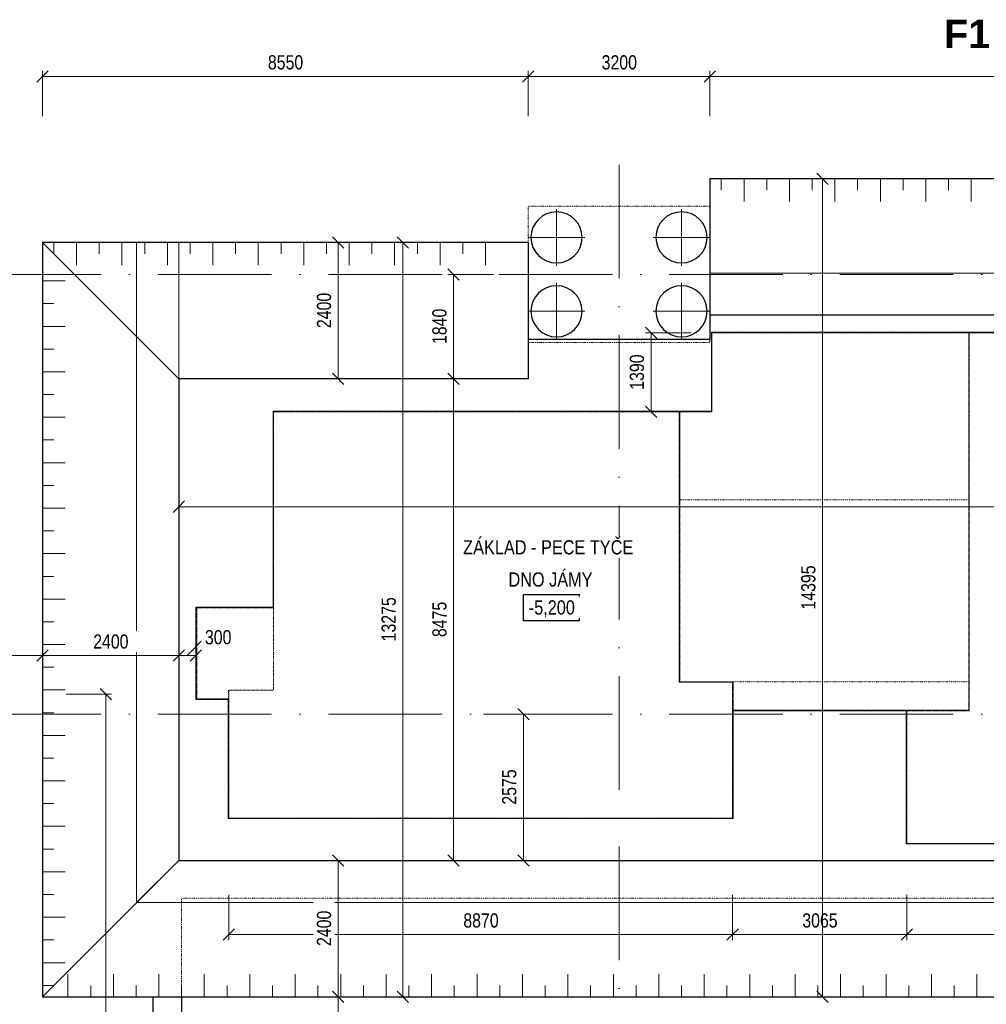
# Model space of a CAD drawing. Header units: millimetres. Extents: x 52781 to 270224, y -9967 to 33961.
# Tile 7 of 19: x 103220 to 120235, y 15642 to 32972. Entities that reach past the tile are written whole.
import ezdxf

# ---------------------------------------------------------------- set-up
doc = ezdxf.new("R2010")
doc.units = ezdxf.units.MM
for name, pattern in [('A_CARA_15', [7.6, 5, -1.3, 0, -1.3]), ('B_CARA_12', [2.6, 1, -0.8, 0, -0.8]), ('Čerchovaná 20mm', [3000, 2000, -500, 0, -500])]:
    doc.linetypes.add(name, pattern=pattern)
for name, color, linetype, lineweight in [('CA_KOTY', 3, 'Continuous', 9), ('CA_KOTY-100', 3, 'Continuous', 9), ('CA_OSY', 5, 'Continuous', 9), ('CA_POHHRA18', 9, 'Continuous', 9), ('CA_POHHRA25', 7, 'Continuous', 13), ('CA_REZY', 1, 'Continuous', 25), ('CA_REZYZNACKY', 1, 'Continuous', 9), ('CA_TEXT25', 7, 'Continuous', 9), ('CA_ZAKLADY25', 7, 'Continuous', 13), ('CA_ZAKLADY5', 1, 'Continuous', 25), ('Terénní útvar', 7, 'Continuous', 13)]:
    doc.layers.add(name, color=color, linetype=linetype, lineweight=lineweight)
doc.styles.add('Arial Narrow', font='ARIALN.TTF', dxfattribs={"height": 250})
doc.styles.add('Arial_1', font='arial.ttf', dxfattribs={"width": 0.8, "height": 250})
doc.styles.add('Arial_B', font='arialbd.ttf', dxfattribs={"height": 500})
doc.dimstyles.new('HP_Přímá_-_2_5_mm_Ariel', dxfattribs={"dimscale": 304.8, "dimtxt": 255.06485, "dimasz": 0.656168, "dimexe": 0.328084, "dimexo": 0.0625, "dimgap": 0.164042, "dimtad": 1, "dimdec": 0, "dimzin": 0, "dimdsep": 46, "dimtxsty": 'Arial_1', "dimblk1": 'OBLIQUE', "dimblk2": 'OBLIQUE', "dimsah": 1, "dimcen": 0.09, "dimazin": 0, "dimtfac": 1, "dimtdec": 4, "dimtix": 1, "dimtmove": 0, "dimatfit": 3, "dimfxl": 2.296588, "dimfxlon": 1, "dimtvp": 1, "dimtfill": 1, "dimtolj": 1, "dimtzin": 0, "dimarcsym": 2})
doc.dimstyles.new('HP_Přímá_-_2_5_mm_Ariel_1', dxfattribs={"dimscale": 304.8, "dimtxt": 255.06485, "dimasz": 0.656168, "dimexe": 0.328084, "dimexo": 0.0625, "dimgap": 0.164042, "dimtad": 1, "dimdec": 0, "dimzin": 0, "dimdsep": 46, "dimtxsty": 'Arial_1', "dimblk1": 'OBLIQUE', "dimblk2": 'OBLIQUE', "dimsah": 1, "dimcen": 0.09, "dimazin": 0, "dimtfac": 1, "dimtdec": 4, "dimtix": 1, "dimtmove": 2, "dimatfit": 3, "dimfxl": 2.296588, "dimfxlon": 1, "dimtvp": 1, "dimtfill": 1, "dimtolj": 1, "dimtzin": 0, "dimarcsym": 2})
doc.dimstyles.new('HP_Přímá_-_2_5_mm_Ariel_2', dxfattribs={"dimscale": 304.8, "dimtxt": 255.06485, "dimasz": 0.656168, "dimexe": 0.328084, "dimexo": 0.0625, "dimgap": 0.164042, "dimtad": 1, "dimdec": 0, "dimzin": 0, "dimdsep": 46, "dimtxsty": 'Arial_1', "dimblk1": 'OBLIQUE', "dimblk2": 'OBLIQUE', "dimsah": 1, "dimcen": 0.09, "dimazin": 0, "dimtfac": 1, "dimtdec": 4, "dimtix": 1, "dimtmove": 1, "dimatfit": 3, "dimfxl": 2.296588, "dimfxlon": 1, "dimtvp": 1, "dimtfill": 1, "dimtolj": 1, "dimtzin": 0, "dimarcsym": 2})

# ---------------------------------------------------------------- blocks, each defined once
blk = doc.blocks.new('pilota 600 mm - D_900_780-2142294--3_400 _ Vykopy')
at = {"layer": 'CA_POHHRA18'}
for q in [(0, 500), (-500, 0), (0, -500), (500, 0)]:
    blk.add_line((0, 0), q, dxfattribs=at)
blk = doc.blocks.new('pilota 600 mm - D_900_780-2142295--3_400 _ Vykopy')
at = {"layer": 'CA_POHHRA18'}
for q in [(0, 500), (-500, 0), (500, 0), (0, -500)]:
    blk.add_line((0, 0), q, dxfattribs=at)
blk = doc.blocks.new('Opakovaný detail - 2мм М200-2571015--3_400 _ Vykopy')
at = {"layer": 'CA_POHHRA18'}
for p, q in [((-4200, 0), (-4200, 400)), ((-3400, 0), (-3400, 400)), ((-2600, 0), (-2600, 400)), ((-1800, 0), (-1800, 400)), ((-1000, 0), (-1000, 400)), ((-200, 0), (-200, 400)), ((-3800, 0), (-3800, 200)), ((-3000, 0), (-3000, 200)), ((-2200, 0), (-2200, 200)), ((-1400, 0), (-1400, 200)), ((-600, 0), (-600, 200)), ((200, 0), (200, 200)), ((-5200, 0), (-4400, 0)), ((-4400, 0), (-3600, 0)), ((-3600, 0), (-2800, 0)), ((-2800, 0), (-2000, 0)), ((-2000, 0), (-1200, 0)), ((-1200, 0), (-400, 0)), ((-400, 0), (400, 0))]:
    blk.add_line(p, q, dxfattribs=at)
blk = doc.blocks.new('Opakovaný detail - 2мм М200-V5--3_400 _ Vykopy')
at = {"layer": 'CA_POHHRA18'}
for p, q in [((-49000, 0), (-49000, 400)), ((-48200, 0), (-48200, 400)), ((-47400, 0), (-47400, 400)), ((-46600, 0), (-46600, 400)), ((-45800, 0), (-45800, 400)), ((-45000, 0), (-45000, 400)), ((-44200, 0), (-44200, 400)), ((-43400, 0), (-43400, 400)), ((-42600, 0), (-42600, 400)), ((-41800, 0), (-41800, 400)), ((-41000, 0), (-41000, 400)), ((-40200, 0), (-40200, 400)), ((-39400, 0), (-39400, 400)), ((-38600, 0), (-38600, 400)), ((-37800, 0), (-37800, 400)), ((-37000, 0), (-37000, 400)), ((-36200, 0), (-36200, 400)), ((-35400, 0), (-35400, 400)), ((-34600, 0), (-34600, 400)), ((-33800, 0), (-33800, 400)), ((-33000, 0), (-33000, 400)), ((-48600, 0), (-48600, 200)), ((-47800, 0), (-47800, 200)), ((-47000, 0), (-47000, 200)), ((-46200, 0), (-46200, 200)), ((-45400, 0), (-45400, 200)), ((-44600, 0), (-44600, 200)), ((-43800, 0), (-43800, 200)), ((-43000, 0), (-43000, 200)), ((-42200, 0), (-42200, 200)), ((-41400, 0), (-41400, 200)), ((-40600, 0), (-40600, 200)), ((-39800, 0), (-39800, 200)), ((-39000, 0), (-39000, 200)), ((-38200, 0), (-38200, 200)), ((-37400, 0), (-37400, 200)), ((-36600, 0), (-36600, 200)), ((-35800, 0), (-35800, 200)), ((-35000, 0), (-35000, 200)), ((-34200, 0), (-34200, 200)), ((-33400, 0), (-33400, 200)), ((-49200, 0), (-48400, 0)), ((-48400, 0), (-47600, 0)), ((-47600, 0), (-46800, 0)), ((-46800, 0), (-46000, 0)), ((-46000, 0), (-45200, 0)), ((-45200, 0), (-44400, 0)), ((-44400, 0), (-43600, 0)), ((-43600, 0), (-42800, 0)), ((-42800, 0), (-42000, 0)), ((-42000, 0), (-41200, 0)), ((-41200, 0), (-40400, 0)), ((-40400, 0), (-39600, 0)), ((-39600, 0), (-38800, 0)), ((-38800, 0), (-38000, 0)), ((-38000, 0), (-37200, 0)), ((-37200, 0), (-36400, 0)), ((-36400, 0), (-35600, 0)), ((-35600, 0), (-34800, 0)), ((-34800, 0), (-34000, 0)), ((-34000, 0), (-33200, 0)), ((-33200, 0), (-32400, 0))]:
    blk.add_line(p, q, dxfattribs=at)
blk = doc.blocks.new('Opakovaný detail - 2мм М200-V4--3_400 _ Vykopy')
at = {"layer": 'CA_POHHRA18'}
for p, q in [((-12200, 0), (-12200, 400)), ((-11400, 0), (-11400, 400)), ((-10600, 0), (-10600, 400)), ((-9800, 0), (-9800, 400)), ((-9000, 0), (-9000, 400)), ((-8200, 0), (-8200, 400)), ((-7400, 0), (-7400, 400)), ((-6600, 0), (-6600, 400)), ((-5800, 0), (-5800, 400)), ((-5000, 0), (-5000, 400)), ((-4200, 0), (-4200, 400)), ((-3400, 0), (-3400, 400)), ((-2600, 0), (-2600, 400)), ((-1800, 0), (-1800, 400)), ((-1000, 0), (-1000, 400)), ((-200, 0), (-200, 400)), ((-11800, 0), (-11800, 200)), ((-11000, 0), (-11000, 200)), ((-10200, 0), (-10200, 200)), ((-9400, 0), (-9400, 200)), ((-8600, 0), (-8600, 200)), ((-7800, 0), (-7800, 200)), ((-7000, 0), (-7000, 200)), ((-6200, 0), (-6200, 200)), ((-5400, 0), (-5400, 200)), ((-4600, 0), (-4600, 200)), ((-3800, 0), (-3800, 200)), ((-3000, 0), (-3000, 200)), ((-2200, 0), (-2200, 200)), ((-1400, 0), (-1400, 200)), ((-600, 0), (-600, 200)), ((200, 0), (200, 200)), ((-2800, 0), (-2000, 0)), ((-2000, 0), (-1200, 0)), ((-1200, 0), (-400, 0)), ((-400, 0), (400, 0)), ((-12400, 0), (-11600, 0)), ((-11600, 0), (-10800, 0)), ((-10800, 0), (-10000, 0)), ((-10000, 0), (-9200, 0)), ((-9200, 0), (-8400, 0)), ((-8400, 0), (-7600, 0)), ((-7600, 0), (-6800, 0)), ((-6800, 0), (-6000, 0)), ((-6000, 0), (-5200, 0)), ((-5200, 0), (-4400, 0)), ((-4400, 0), (-3600, 0)), ((-3600, 0), (-2800, 0))]:
    blk.add_line(p, q, dxfattribs=at)
blk = doc.blocks.new('Opakovaný detail - 2мм М200-V6--3_400 _ Vykopy')
at = {"layer": 'CA_POHHRA18'}
for p, q in [((-7400, 0), (-7400, 400)), ((-6600, 0), (-6600, 400)), ((-5800, 0), (-5800, 400)), ((-5000, 0), (-5000, 400)), ((-4200, 0), (-4200, 400)), ((-3400, 0), (-3400, 400)), ((-2600, 0), (-2600, 400)), ((-1800, 0), (-1800, 400)), ((-1000, 0), (-1000, 400)), ((-200, 0), (-200, 400)), ((-7000, 0), (-7000, 200)), ((-6200, 0), (-6200, 200)), ((-5400, 0), (-5400, 200)), ((-4600, 0), (-4600, 200)), ((-3800, 0), (-3800, 200)), ((-3000, 0), (-3000, 200)), ((-2200, 0), (-2200, 200)), ((-1400, 0), (-1400, 200)), ((-600, 0), (-600, 200)), ((200, 0), (200, 200)), ((-7600, 0), (-6800, 0)), ((-6800, 0), (-6000, 0)), ((-6000, 0), (-5200, 0)), ((-5200, 0), (-4400, 0)), ((-4400, 0), (-3600, 0)), ((-3600, 0), (-2800, 0)), ((-2800, 0), (-2000, 0)), ((-2000, 0), (-1200, 0)), ((-1200, 0), (-400, 0)), ((-400, 0), (400, 0))]:
    blk.add_line(p, q, dxfattribs=at)
blk = doc.blocks.new('DIMBLOCK5--3_400 _ Vykopy')
at = {"layer": 'CA_KOTY-100'}
for p, q in [((106900, 16870), (106900, 17570)), ((115770, 16870), (115770, 17570)), ((106900, 16870), (106800, 16770)), ((106900, 16870), (107000, 16970)), ((106900, 16870), (115770, 16870)), ((106900, 16870), (106900, 16770)), ((115770, 16870), (115670, 16770)), ((115770, 16870), (115870, 16970)), ((115770, 16870), (115770, 16770))]:
    blk.add_line(p, q, dxfattribs=at)
at = {"layer": 'CA_KOTY-100', "color": 0, "insert": (111029, 17244), "char_height": 250, "width": 734.59, "attachment_point": 1, "line_spacing_factor": 0.941778, "style": 'Arial_1', "bg_fill": 3, "box_fill_scale": 1.25, "bg_fill_color": 256, "bg_fill_true_color": 13158600, "bg_fill_transparency": 0}
blk.add_mtext('8870', dxfattribs=at)
blk = doc.blocks.new('_Oblique')
at = {"color": 0, "linetype": 'ByBlock', "lineweight": -2}
blk.add_line((-0.5, -0.5), (0.5, 0.5), dxfattribs=at)
blk = doc.blocks.new('DIMBLOCK6--3_400 _ Vykopy')
at = {"layer": 'CA_KOTY-100'}
for p, q in [((115770, 16870), (115770, 17570)), ((118835, 16870), (118835, 17570)), ((115770, 16870), (115670, 16770)), ((115770, 16870), (115870, 16970)), ((115770, 16870), (118835, 16870)), ((115770, 16870), (115770, 16770)), ((118835, 16870), (118735, 16770)), ((118835, 16870), (118935, 16970)), ((118835, 16870), (118835, 16770))]:
    blk.add_line(p, q, dxfattribs=at)
at = {"layer": 'CA_KOTY-100', "color": 0, "insert": (116996, 17244), "char_height": 250, "width": 734.59, "attachment_point": 1, "line_spacing_factor": 0.941778, "style": 'Arial_1', "bg_fill": 3, "box_fill_scale": 1.25, "bg_fill_color": 256, "bg_fill_true_color": 13158600, "bg_fill_transparency": 0}
blk.add_mtext('3065', dxfattribs=at)
blk = doc.blocks.new('DIMBLOCK7--3_400 _ Vykopy')
at = {"layer": 'CA_KOTY-100'}
for p, q in [((118835, 16870), (118835, 17570)), ((127835, 16870), (127835, 17570)), ((118835, 16870), (118735, 16770)), ((118835, 16870), (118935, 16970)), ((118835, 16870), (127835, 16870)), ((118835, 16870), (118835, 16770)), ((127835, 16870), (127735, 16770)), ((127835, 16870), (127935, 16970)), ((127835, 16870), (127835, 16770))]:
    blk.add_line(p, q, dxfattribs=at)
at = {"layer": 'CA_KOTY-100', "color": 0, "insert": (123483, 17244), "char_height": 250, "width": 734.59, "attachment_point": 1, "line_spacing_factor": 0.941778, "style": 'Arial_1', "bg_fill": 3, "box_fill_scale": 1.25, "bg_fill_color": 256, "bg_fill_true_color": 13158600, "bg_fill_transparency": 0}
blk.add_mtext('9000', dxfattribs=at)
blk = doc.blocks.new('DIMBLOCK15--3_400 _ Vykopy')
at = {"layer": 'CA_KOTY-100'}
for p, q in [((114333, 27460), (114233, 27560)), ((114333, 27460), (114233, 27460)), ((114333, 27460), (114333, 26070)), ((114333, 27460), (114433, 27360)), ((114333, 27460), (115033, 27460)), ((114333, 26070), (114233, 26170)), ((114333, 26070), (114233, 26070)), ((114333, 26070), (114433, 25970)), ((114333, 26070), (115033, 26070))]:
    blk.add_line(p, q, dxfattribs=at)
at = {"layer": 'CA_KOTY-100', "color": 0, "insert": (113959, 26459), "char_height": 250, "width": 734.59, "attachment_point": 1, "rotation": 90, "line_spacing_factor": 0.941778, "style": 'Arial_1', "bg_fill": 3, "box_fill_scale": 1.25, "bg_fill_color": 256, "bg_fill_true_color": 13158600, "bg_fill_transparency": 0}
blk.add_mtext('1390', dxfattribs=at)
blk = doc.blocks.new('DIMBLOCK19--3_400 _ Vykopy')
at = {"layer": 'CA_KOTY-100'}
for p, q in [((106020, 24401), (106020, 25101)), ((151075, 24401), (151075, 25101)), ((106020, 24401), (106120, 24501)), ((151075, 24401), (151175, 24501)), ((106020, 24401), (105920, 24301)), ((106020, 24401), (151075, 24401)), ((106020, 24401), (106020, 24301)), ((151075, 24401), (150975, 24301)), ((151075, 24401), (151075, 24301))]:
    blk.add_line(p, q, dxfattribs=at)
at = {"layer": 'CA_KOTY-100', "color": 0, "insert": (128165, 24776), "char_height": 250, "width": 918.23, "attachment_point": 1, "line_spacing_factor": 0.941778, "style": 'Arial_1', "bg_fill": 3, "box_fill_scale": 1.25, "bg_fill_color": 256, "bg_fill_true_color": 13158600, "bg_fill_transparency": 0}
blk.add_mtext('45055', dxfattribs=at)
blk = doc.blocks.new('DIMBLOCK20--3_400 _ Vykopy')
at = {"layer": 'CA_KOTY-100'}
for p, q in [((110858, 26650), (110758, 26750)), ((110858, 26650), (110158, 26650)), ((110858, 18175), (110858, 26650)), ((110858, 26650), (110958, 26550)), ((110858, 26650), (110958, 26650)), ((110858, 18175), (110758, 18275)), ((110858, 18175), (110158, 18175)), ((110858, 18175), (110958, 18075)), ((110858, 18175), (110958, 18175))]:
    blk.add_line(p, q, dxfattribs=at)
at = {"layer": 'CA_KOTY-100', "color": 0, "insert": (110483, 22106), "char_height": 250, "width": 734.59, "attachment_point": 1, "rotation": 90, "line_spacing_factor": 0.941778, "style": 'Arial_1', "bg_fill": 3, "box_fill_scale": 1.25, "bg_fill_color": 256, "bg_fill_true_color": 13158600, "bg_fill_transparency": 0}
blk.add_mtext('8475', dxfattribs=at)
blk = doc.blocks.new('DIMBLOCK22--3_400 _ Vykopy')
at = {"layer": 'CA_KOTY-100'}
for p, q in [((108825, 29050), (108725, 29150)), ((108825, 29050), (108125, 29050)), ((108825, 26650), (108825, 29050)), ((108825, 29050), (108925, 28950)), ((108825, 29050), (108925, 29050)), ((108825, 26650), (108725, 26750)), ((108825, 26650), (108125, 26650)), ((108825, 26650), (108925, 26550)), ((108825, 26650), (108925, 26650))]:
    blk.add_line(p, q, dxfattribs=at)
at = {"layer": 'CA_KOTY-100', "color": 0, "insert": (108451, 27544), "char_height": 250, "width": 734.59, "attachment_point": 1, "rotation": 90, "line_spacing_factor": 0.941778, "style": 'Arial_1', "bg_fill": 3, "box_fill_scale": 1.25, "bg_fill_color": 256, "bg_fill_true_color": 13158600, "bg_fill_transparency": 0}
blk.add_mtext('2400', dxfattribs=at)
blk = doc.blocks.new('DIMBLOCK25--3_400 _ Vykopy')
at = {"layer": 'CA_KOTY-100'}
for p, q in [((103620, 21779), (103620, 22479)), ((106020, 21779), (106020, 22479)), ((103620, 21779), (103720, 21879)), ((106020, 21779), (106120, 21879)), ((103620, 21779), (103520, 21679)), ((103620, 21779), (106020, 21779)), ((103620, 21779), (103620, 21679)), ((106020, 21779), (105920, 21679)), ((106020, 21779), (106020, 21679))]:
    blk.add_line(p, q, dxfattribs=at)
at = {"layer": 'CA_KOTY-100', "color": 0, "insert": (104514, 22153), "char_height": 250, "width": 734.59, "attachment_point": 1, "line_spacing_factor": 0.941778, "style": 'Arial_1', "bg_fill": 3, "box_fill_scale": 1.25, "bg_fill_color": 256, "bg_fill_true_color": 13158600, "bg_fill_transparency": 0}
blk.add_mtext('2400', dxfattribs=at)
blk = doc.blocks.new('DIMBLOCK26--3_400 _ Vykopy')
at = {"layer": 'CA_KOTY-100'}
for p, q in [((112087, 20750), (111987, 20850)), ((112087, 20750), (111387, 20750)), ((112087, 18175), (112087, 20750)), ((112087, 20750), (112187, 20650)), ((112087, 20750), (112187, 20750)), ((112087, 18175), (111987, 18275)), ((112087, 18175), (111387, 18175)), ((112087, 18175), (112187, 18075)), ((112087, 18175), (112187, 18175))]:
    blk.add_line(p, q, dxfattribs=at)
at = {"layer": 'CA_KOTY-100', "color": 0, "insert": (111712, 19156), "char_height": 250, "width": 734.59, "attachment_point": 1, "rotation": 90, "line_spacing_factor": 0.941778, "style": 'Arial_1', "bg_fill": 3, "box_fill_scale": 1.25, "bg_fill_color": 256, "bg_fill_true_color": 13158600, "bg_fill_transparency": 0}
blk.add_mtext('2575', dxfattribs=at)
blk = doc.blocks.new('DIMBLOCK27--3_400 _ Vykopy')
at = {"layer": 'CA_KOTY-100'}
for p, q in [((110858, 28490), (110758, 28590)), ((110858, 28490), (110758, 28490)), ((110858, 28490), (110858, 26650)), ((110858, 28490), (110958, 28390)), ((110858, 28490), (111558, 28490)), ((110858, 26650), (110758, 26750)), ((110858, 26650), (110758, 26650)), ((110858, 26650), (110958, 26550)), ((110858, 26650), (111558, 26650))]:
    blk.add_line(p, q, dxfattribs=at)
at = {"layer": 'CA_KOTY-100', "color": 0, "insert": (110483, 27264), "char_height": 250, "width": 734.59, "attachment_point": 1, "rotation": 90, "line_spacing_factor": 0.941778, "style": 'Arial_1', "bg_fill": 3, "box_fill_scale": 1.25, "bg_fill_color": 256, "bg_fill_true_color": 13158600, "bg_fill_transparency": 0}
blk.add_mtext('1840', dxfattribs=at)
blk = doc.blocks.new('DIMBLOCK28--3_400 _ Vykopy')
at = {"layer": 'CA_KOTY-100'}
for p, q in [((101770, 21779), (101770, 22479)), ((103620, 21779), (103620, 22479)), ((101770, 21779), (101870, 21879)), ((103620, 21779), (103720, 21879)), ((101770, 21779), (101670, 21679)), ((101770, 21779), (103620, 21779)), ((101770, 21779), (101770, 21679)), ((103620, 21779), (103520, 21679)), ((103620, 21779), (103620, 21679))]:
    blk.add_line(p, q, dxfattribs=at)
at = {"layer": 'CA_KOTY-100', "color": 0, "insert": (102389, 22153), "char_height": 250, "width": 734.59, "attachment_point": 1, "line_spacing_factor": 0.941778, "style": 'Arial_1', "bg_fill": 3, "box_fill_scale": 1.25, "bg_fill_color": 256, "bg_fill_true_color": 13158600, "bg_fill_transparency": 0}
blk.add_mtext('1850', dxfattribs=at)
blk = doc.blocks.new('DIMBLOCK31--3_400 _ Vykopy')
at = {"layer": 'CA_KOTY-100'}
for p, q in [((109964, 29050), (109864, 29150)), ((109964, 29050), (109264, 29050)), ((109964, 15775), (109964, 29050)), ((109964, 29050), (110064, 28950)), ((109964, 29050), (110064, 29050)), ((109964, 15775), (109264, 15775)), ((109964, 15775), (109864, 15875)), ((109964, 15775), (110064, 15675)), ((109964, 15775), (110064, 15775))]:
    blk.add_line(p, q, dxfattribs=at)
at = {"layer": 'CA_KOTY-100', "color": 0, "insert": (109589, 22030), "char_height": 250, "width": 918.23, "attachment_point": 1, "rotation": 90, "line_spacing_factor": 0.941778, "style": 'Arial_1', "bg_fill": 3, "box_fill_scale": 1.25, "bg_fill_color": 256, "bg_fill_true_color": 13158600, "bg_fill_transparency": 0}
blk.add_mtext('13275', dxfattribs=at)
blk = doc.blocks.new('DIMBLOCK32--3_400 _ Vykopy')
at = {"layer": 'CA_KOTY-100'}
for p, q in [((117352, 30170), (116652, 30170)), ((117352, 30170), (117252, 30270)), ((117352, 15775), (117352, 30170)), ((117352, 30170), (117452, 30070)), ((117352, 30170), (117452, 30170)), ((117352, 15775), (116652, 15775)), ((117352, 15775), (117252, 15875)), ((117352, 15775), (117452, 15675)), ((117352, 15775), (117452, 15775))]:
    blk.add_line(p, q, dxfattribs=at)
at = {"layer": 'CA_KOTY-100', "color": 0, "insert": (116977, 22590), "char_height": 250, "width": 918.23, "attachment_point": 1, "rotation": 90, "line_spacing_factor": 0.941778, "style": 'Arial_1', "bg_fill": 3, "box_fill_scale": 1.25, "bg_fill_color": 256, "bg_fill_true_color": 13158600, "bg_fill_transparency": 0}
blk.add_mtext('14395', dxfattribs=at)
blk = doc.blocks.new('DIMBLOCK34--3_400 _ Vykopy')
at = {"layer": 'CA_KOTY-100'}
for p, q in [((103620, 31972), (103720, 32072)), ((103620, 31972), (103620, 32072)), ((112170, 31972), (112270, 32072)), ((112170, 31972), (112170, 32072)), ((103620, 31972), (103520, 31872)), ((103620, 31972), (112170, 31972)), ((103620, 31972), (103620, 31272)), ((112170, 31972), (112070, 31872)), ((112170, 31972), (112170, 31272))]:
    blk.add_line(p, q, dxfattribs=at)
at = {"layer": 'CA_KOTY-100', "color": 0, "insert": (107589, 32347), "char_height": 250, "width": 734.59, "attachment_point": 1, "line_spacing_factor": 0.941778, "style": 'Arial_1', "bg_fill": 3, "box_fill_scale": 1.25, "bg_fill_color": 256, "bg_fill_true_color": 13158600, "bg_fill_transparency": 0}
blk.add_mtext('8550', dxfattribs=at)
blk = doc.blocks.new('DIMBLOCK35--3_400 _ Vykopy')
at = {"layer": 'CA_KOTY-100'}
for p, q in [((112170, 31972), (112270, 32072)), ((112170, 31972), (112170, 32072)), ((115370, 31972), (115470, 32072)), ((115370, 31972), (115370, 32072)), ((112170, 31972), (112070, 31872)), ((112170, 31972), (115370, 31972)), ((112170, 31972), (112170, 31272)), ((115370, 31972), (115270, 31872)), ((115370, 31972), (115370, 31272))]:
    blk.add_line(p, q, dxfattribs=at)
at = {"layer": 'CA_KOTY-100', "color": 0, "insert": (113464, 32347), "char_height": 250, "width": 734.59, "attachment_point": 1, "line_spacing_factor": 0.941778, "style": 'Arial_1', "bg_fill": 3, "box_fill_scale": 1.25, "bg_fill_color": 256, "bg_fill_true_color": 13158600, "bg_fill_transparency": 0}
blk.add_mtext('3200', dxfattribs=at)
blk = doc.blocks.new('DIMBLOCK36--3_400 _ Vykopy')
at = {"layer": 'CA_KOTY-100'}
for p, q in [((115370, 31972), (115470, 32072)), ((115370, 31972), (115370, 32072)), ((136170, 31972), (136270, 32072)), ((136170, 31972), (136170, 32072)), ((115370, 31972), (115270, 31872)), ((115370, 31972), (136170, 31972)), ((115370, 31972), (115370, 31272)), ((136170, 31972), (136070, 31872)), ((136170, 31972), (136170, 31272))]:
    blk.add_line(p, q, dxfattribs=at)
at = {"layer": 'CA_KOTY-100', "color": 0, "insert": (125387, 32347), "char_height": 250, "width": 918.23, "attachment_point": 1, "line_spacing_factor": 0.941778, "style": 'Arial_1', "bg_fill": 3, "box_fill_scale": 1.25, "bg_fill_color": 256, "bg_fill_true_color": 13158600, "bg_fill_transparency": 0}
blk.add_mtext('20800', dxfattribs=at)
blk = doc.blocks.new('DIMBLOCK64--3_400 _ Vykopy')
at = {"layer": 'CA_KOTY-100'}
for p, q in [((106020, 21779), (106020, 22479)), ((106320, 21779), (106320, 22479)), ((106481, 22100), (106170, 21779)), ((106481, 22100), (106481, 22100)), ((106020, 21779), (106120, 21879)), ((106320, 21779), (106420, 21879)), ((106020, 21779), (105920, 21679)), ((106020, 21779), (106320, 21779)), ((106020, 21779), (106020, 21679)), ((106320, 21779), (106220, 21679)), ((106320, 21779), (106320, 21679))]:
    blk.add_line(p, q, dxfattribs=at)
at = {"layer": 'CA_KOTY-100', "color": 0, "insert": (106481, 22229), "char_height": 250, "width": 550.94, "attachment_point": 1, "line_spacing_factor": 0.941778, "style": 'Arial_1', "bg_fill": 3, "box_fill_scale": 1.25, "bg_fill_color": 256, "bg_fill_true_color": 13158600, "bg_fill_transparency": 0}
blk.add_mtext('300', dxfattribs=at)
blk = doc.blocks.new('DIMBLOCK68--3_400 _ Vykopy')
at = {"layer": 'CA_KOTY-100'}
for p, q in [((108825, 18175), (108725, 18275)), ((108825, 18175), (108125, 18175)), ((108825, 15775), (108825, 18175)), ((108825, 18175), (108925, 18075)), ((108825, 18175), (108925, 18175)), ((108825, 15775), (108125, 15775)), ((108825, 15775), (108725, 15875)), ((108825, 15775), (108925, 15675)), ((108825, 15775), (108925, 15775))]:
    blk.add_line(p, q, dxfattribs=at)
at = {"layer": 'CA_KOTY-100', "color": 0, "insert": (108451, 16669), "char_height": 250, "width": 734.59, "attachment_point": 1, "rotation": 90, "line_spacing_factor": 0.941778, "style": 'Arial_1', "bg_fill": 3, "box_fill_scale": 1.25, "bg_fill_color": 256, "bg_fill_true_color": 13158600, "bg_fill_transparency": 0}
blk.add_mtext('2400', dxfattribs=at)
blk = doc.blocks.new('DIMBLOCK80--3_400 _ Vykopy')
at = {"layer": 'CA_KOTY-100'}
for p, q in [((104736, 21100), (104636, 21200)), ((104736, 21100), (104036, 21100)), ((104736, 21100), (104736, 9000)), ((104736, 21100), (104836, 21000)), ((104736, 21100), (104836, 21100)), ((104736, 9000), (104636, 9100)), ((104736, 9000), (104036, 9000)), ((104736, 9000), (104836, 8900)), ((104736, 9000), (104836, 9000))]:
    blk.add_line(p, q, dxfattribs=at)
at = {"layer": 'CA_KOTY-100', "color": 0, "insert": (104362, 14667), "char_height": 250, "width": 918.23, "attachment_point": 1, "rotation": 90, "line_spacing_factor": 0.941778, "style": 'Arial_1', "bg_fill": 3, "box_fill_scale": 1.25, "bg_fill_color": 256, "bg_fill_true_color": 13158600, "bg_fill_transparency": 0}
blk.add_mtext('12100', dxfattribs=at)
blk = doc.blocks.new('DIMBLOCK98--3_400 _ Vykopy')
at = {"layer": 'CA_KOTY-100'}
for p, q in [((108825, 15775), (108125, 15775)), ((108825, 15775), (108725, 15875)), ((108825, 10510), (108825, 15775)), ((108825, 15775), (108925, 15675)), ((108825, 15775), (108925, 15775)), ((108825, 10510), (108725, 10610)), ((108825, 10510), (108125, 10510)), ((108825, 10510), (108925, 10410)), ((108825, 10510), (108925, 10510))]:
    blk.add_line(p, q, dxfattribs=at)
at = {"layer": 'CA_KOTY-100', "color": 0, "insert": (108451, 12836), "char_height": 250, "width": 734.59, "attachment_point": 1, "rotation": 90, "line_spacing_factor": 0.941778, "style": 'Arial_1', "bg_fill": 3, "box_fill_scale": 1.25, "bg_fill_color": 256, "bg_fill_true_color": 13158600, "bg_fill_transparency": 0}
blk.add_mtext('5265', dxfattribs=at)

msp = doc.modelspace()

# ---------------------------------------------------------------- linework, layer by layer
at = {"layer": 'CA_OSY', "linetype": 'Čerchovaná 20mm'}
for p, q in [((113770, 4417.4), (113770, 30533.9)), ((54652, 28489.9), (155147.7, 28489.9)), ((54652, 20749.9), (155147.7, 20749.9))]:
    msp.add_line(p, q, dxfattribs=at)
at = {"layer": 'CA_POHHRA25', "linetype": 'B_CARA_12'}
for p, q in [((115401, 27463.9), (115401, 26073.9)), ((126739, 27463.9), (115401, 27463.9)), ((115405, 26069.9), (115405, 27459.9)), ((115405, 27459.9), (126735, 27459.9)), ((119925, 27459.9), (119925, 24520)), ((107686, 26073.9), (107686, 21173.9)), ((115401, 26073.9), (107686, 26073.9)), ((107690, 21169.9), (107690, 26069.9)), ((107690, 26069.9), (115405, 26069.9)), ((114840, 24520), (114840, 26069.9)), ((119925, 24520), (114840, 24520)), ((119925, 21319.9), (115780, 21319.9)), ((115780, 20819.9), (115780, 21319.9)), ((119925, 21319.9), (119925, 20819.9)), ((106896, 21173.9), (106896, 18915.9)), ((107686, 21173.9), (106896, 21173.9)), ((106900, 18919.9), (106900, 21169.9)), ((106900, 21169.9), (107690, 21169.9)), ((119925, 20819.9), (115770, 20819.9)), ((115770, 20815.9), (115770, 20819.9)), ((115770, 20819.9), (115770, 18919.9)), ((115770, 20819.9), (115774, 20819.9)), ((115770, 20815.9), (118835, 20815.9)), ((115774, 18915.9), (115774, 20819.9)), ((118831, 20819.9), (118831, 18474.9)), ((118831, 20819.9), (118835, 20819.9)), ((118835, 18470.9), (118835, 20819.9)), ((118835, 20819.9), (118835, 20815.9)), ((106896, 18915.9), (115774, 18915.9)), ((115770, 18919.9), (106900, 18919.9)), ((127839, 18474.9), (118831, 18474.9)), ((118835, 18470.9), (127835, 18470.9))]:
    msp.add_line(p, q, dxfattribs=at)
at = {"layer": 'CA_REZY'}
for p, q in [((115370, 30169.9), (115370, 27349.9)), ((136170, 30169.9), (115370, 30169.9)), ((103620, 29049.9), (103620, 15774.9)), ((112170, 29049.9), (103620, 29049.9)), ((106020, 26649.9), (103620, 29049.9)), ((112170, 29049.9), (112170, 26649.9)), ((136170, 27769.9), (115370, 27769.9)), ((112170, 27349.9), (115370, 27349.9)), ((106020, 26649.9), (106020, 18174.9)), ((112170, 26649.9), (106020, 26649.9)), ((112090.1, 22852.6), (113070.1, 22852.6)), ((112090.1, 22392.6), (112090.1, 22852.6)), ((113070.1, 22852.6), (113070.1, 22392.6)), ((113070.1, 22392.6), (112090.1, 22392.6)), ((106020, 18174.9), (103620, 15774.9)), ((106020, 18174.9), (151075, 18174.9)), ((103620, 15774.9), (153470, 15774.9)), ((105570, 10009.9), (105570, 15774.9)), ((106070, 15774.9), (106070, 10509.9))]:
    msp.add_line(p, q, dxfattribs=at)
at = {"layer": 'CA_REZY', "linetype": 'A_CARA_15', "lineweight": 9}
for p, q in [((126735, 27459.9), (119935, 27459.9)), ((119935, 27459.9), (119935, 20809.9)), ((114830, 26069.9), (107690, 26069.9)), ((107690, 26069.9), (107690, 22619.9)), ((114830, 21309.9), (114830, 26069.9)), ((107690, 22619.9), (106340, 22619.9)), ((106340, 22619.9), (106340, 21019.9)), ((115770, 21309.9), (114830, 21309.9)), ((115770, 18919.9), (115770, 21309.9)), ((106340, 21019.9), (106900, 21019.9)), ((106900, 21019.9), (106900, 18919.9)), ((119935, 20809.9), (118835, 20809.9)), ((118835, 20809.9), (118835, 18474.9)), ((106900, 18919.9), (115770, 18919.9)), ((118835, 18474.9), (127835, 18474.9))]:
    msp.add_line(p, q, dxfattribs=at)
at = {"layer": 'CA_ZAKLADY25', "linetype": 'B_CARA_12', "lineweight": 9}
for p, q in [((112170, 29689.9), (115370, 29689.9)), ((112170, 27289.9), (112170, 29689.9)), ((115370, 29689.9), (115370, 27289.9)), ((115370, 27289.9), (112170, 27289.9)), ((106070, 10509.9), (106070, 17509.9)), ((106070, 17509.9), (130070, 17509.9))]:
    msp.add_line(p, q, dxfattribs=at)
at = {"layer": 'CA_ZAKLADY5', "linetype": 'A_CARA_15', "lineweight": 9}
for p, q in [((119925, 27459.9), (115405, 27459.9)), ((115405, 27459.9), (115405, 26069.9)), ((119925, 20819.9), (119925, 27459.9)), ((115405, 26069.9), (114840, 26069.9)), ((114840, 26069.9), (114840, 21319.9)), ((114840, 21319.9), (115780, 21319.9)), ((115780, 21319.9), (115780, 20819.9)), ((115780, 20819.9), (119925, 20819.9))]:
    msp.add_line(p, q, dxfattribs=at)
at = {"layer": 'CA_ZAKLADY5'}
for centre, start, end in [((112670, 29139.9), 90, 270), ((112670, 29139.9), 270, 90), ((114870, 29139.9), 90, 270), ((114870, 29139.9), 270, 90), ((112670, 27839.9), 90, 270), ((112670, 27839.9), 270, 90), ((114870, 27839.9), 90, 270), ((114870, 27839.9), 270, 90)]:
    msp.add_arc(centre, 450, start, end, dxfattribs=at)
at = {"layer": 'Terénní útvar'}
for p, q in [((112170, 29049.9), (105276.6, 29049.9)), ((105276.6, 29049.9), (105276.6, 17431.5)), ((106020, 29049.9), (105276.6, 29049.9)), ((106020, 18174.9), (106020, 29049.9)), ((112170, 27349.9), (112170, 29049.9)), ((136170, 28513.3), (115370, 28513.3)), ((115370, 28513.3), (115370, 27349.9)), ((115370, 28513.3), (115370, 27769.9)), ((115370, 27769.9), (136170, 27769.9)), ((115395, 26079.9), (115395, 27469.9)), ((115395, 27469.9), (126745, 27469.9)), ((115370, 27349.9), (112170, 27349.9)), ((107680, 22629.9), (107680, 26079.9)), ((107680, 26079.9), (115395, 26079.9)), ((106320, 21009.9), (106320, 22629.9)), ((106320, 22629.9), (107680, 22629.9)), ((106890, 21009.9), (106320, 21009.9)), ((106890, 18909.9), (106890, 21009.9)), ((118825, 20809.9), (115780, 20809.9)), ((115780, 20809.9), (115780, 18909.9)), ((118825, 18464.9), (118825, 20809.9)), ((115780, 18909.9), (106890, 18909.9)), ((127845, 18464.9), (118825, 18464.9)), ((105276.6, 17431.5), (106020, 18174.9)), ((151075, 18174.9), (106020, 18174.9)), ((105276.6, 17431.5), (151818.5, 17431.5))]:
    msp.add_line(p, q, dxfattribs=at)

# ---------------------------------------------------------------- block references
at = {"layer": 'CA_POHHRA18'}
for name, p, rotation in [('Opakovaný detail - 2мм М200-2571015--3_400 _ Vykopy', (115770, 30169.9), 180), ('pilota 600 mm - D_900_780-2142295--3_400 _ Vykopy', (112670, 29139.9), 269.999999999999), ('pilota 600 mm - D_900_780-2142294--3_400 _ Vykopy', (114870, 29139.9), 269.999999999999), ('Opakovaný detail - 2мм М200-V6--3_400 _ Vykopy', (104020, 29049.9), 180), ('Opakovaný detail - 2мм М200-V4--3_400 _ Vykopy', (103620, 16174.9), 269.9999999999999), ('pilota 600 mm - D_900_780-2142294--3_400 _ Vykopy', (112670, 27839.9), 89.99999999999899), ('pilota 600 mm - D_900_780-2142295--3_400 _ Vykopy', (114870, 27839.9), 89.99999999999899)]:
    msp.add_blockref(name, p, dxfattribs=dict(at, rotation=rotation))
msp.add_blockref('Opakovaný detail - 2мм М200-V5--3_400 _ Vykopy', (153070, 15774.9), dxfattribs=at)

# ---------------------------------------------------------------- texts
at = {"layer": 'CA_REZYZNACKY', "insert": (119488.9, 32972.2), "char_height": 500, "width": 1002.109, "attachment_point": 1, "style": 'Arial_B'}
msp.add_mtext('F1', dxfattribs=at)
at = {"layer": 'CA_TEXT25', "insert": (111823.9, 23244.5), "char_height": 250, "width": 1795.78, "attachment_point": 1, "style": 'Arial Narrow', "bg_fill": 3, "box_fill_scale": 1.25, "bg_fill_color": 256, "bg_fill_true_color": 13158600, "bg_fill_transparency": 0}
msp.add_mtext('DNO JÁMY', dxfattribs=at)

# ---------------------------------------------------------------- dimensions: what is measured, and where the dimension line sits
at = {"layer": 'CA_KOTY'}
dim = msp.add_linear_dim(base=(112170, 31972.3), p1=(103620, 31272.3), p2=(112170, 31272.3), dimstyle='HP_Přímá_-_2_5_mm_Ariel', override={"dimpost": '<>', "dimfxl": 8549.999992}, dxfattribs=at)
dim.commit()
dim.dimension.update_dxf_attribs({"geometry": 'DIMBLOCK34--3_400 _ Vykopy', "text_midpoint": (107895, 32150)})

# ---------------------------------------------------------------- next in the draw order: texts
at = {"layer": 'CA_TEXT25', "insert": (112180.9, 22752.6), "char_height": 250, "width": 978.059, "attachment_point": 1, "style": 'Arial Narrow', "bg_fill": 3, "box_fill_scale": 1.25, "bg_fill_color": 256, "bg_fill_true_color": 13158600, "bg_fill_transparency": 0}
msp.add_mtext('-5,200', dxfattribs=at)

# ---------------------------------------------------------------- next in the draw order: dimensions: what is measured, and where the dimension line sits
at = {"layer": 'CA_KOTY'}
for base, p1, p2, override, picture, middle in [((115370, 31972.3), (112170, 31272.3), (115370, 31272.3), {"dimpost": '<>', "dimfxl": 3200}, 'DIMBLOCK35--3_400 _ Vykopy', (113770, 32150)), ((151075, 24401.2), (106020, 25101.2), (151075, 25101.2), {"dimpost": '<>', "dimfxl": 45055.000004}, 'DIMBLOCK19--3_400 _ Vykopy', (128547.5, 24578.9)), ((106020, 21778.8), (103620, 22478.8), (106020, 22478.8), {"dimpost": '<>', "dimfxl": 2400}, 'DIMBLOCK25--3_400 _ Vykopy', (104820, 21956.4)), ((115770, 16869.7), (106900, 17569.7), (115770, 17569.7), {"dimpost": '<>', "dimfxl": 8870}, 'DIMBLOCK5--3_400 _ Vykopy', (111335, 17047.3))]:
    dim = msp.add_linear_dim(base=base, p1=p1, p2=p2, dimstyle='HP_Přímá_-_2_5_mm_Ariel', override=override, dxfattribs=at)
    dim.commit()
    dim.dimension.update_dxf_attribs({"geometry": picture, "text_midpoint": middle})
for base, p1, p2, override, picture, middle in [((108825.3, 29049.9), (108125.3, 26649.9), (108125.3, 29049.9), {"dimpost": '<>', "dimfxl": 2400}, 'DIMBLOCK22--3_400 _ Vykopy', (108647.7, 27849.9)), ((114333.1, 26069.9), (115033.1, 27459.9), (115033.1, 26069.9), {"dimpost": '<>', "dimfxl": 1390.0492}, 'DIMBLOCK15--3_400 _ Vykopy', (114155.4, 26764.9)), ((104736.2, 8999.9), (104036.2, 21099.9), (104036.2, 8999.9), {"dimpost": '<>', "dimfxl": 12100}, 'DIMBLOCK80--3_400 _ Vykopy', (104558.6, 15049.9)), ((112086.8, 20749.9), (111386.8, 18174.9), (111386.8, 20749.9), {"dimpost": '<>', "dimfxl": 2574.9508}, 'DIMBLOCK26--3_400 _ Vykopy', (111909.2, 19462.4))]:
    dim = msp.add_linear_dim(base=base, p1=p1, p2=p2, angle=90, dimstyle='HP_Přímá_-_2_5_mm_Ariel', override=override, dxfattribs=at)
    dim.commit()
    dim.dimension.update_dxf_attribs({"geometry": picture, "text_midpoint": middle})

# ---------------------------------------------------------------- next in the draw order: dimensions: what is measured, and where the dimension line sits
for base, p1, p2, override, picture, middle in [((136170, 31972.3), (115370, 31272.3), (136170, 31272.3), {"dimpost": '<>', "dimfxl": 20800}, 'DIMBLOCK36--3_400 _ Vykopy', (125770, 32150)), ((103620, 21778.8), (101770, 22478.8), (103620, 22478.8), {"dimpost": '<>', "dimfxl": 1850.000008}, 'DIMBLOCK28--3_400 _ Vykopy', (102695, 21956.4)), ((118835, 16869.7), (115770, 17569.7), (118835, 17569.7), {"dimpost": '<>', "dimfxl": 3065.000033}, 'DIMBLOCK6--3_400 _ Vykopy', (117302.5, 17047.4))]:
    dim = msp.add_linear_dim(base=base, p1=p1, p2=p2, dimstyle='HP_Přímá_-_2_5_mm_Ariel', override=override, dxfattribs=at)
    dim.commit()
    dim.dimension.update_dxf_attribs({"geometry": picture, "text_midpoint": middle})
for base, p1, p2, override, picture, middle in [((109963.7, 29049.9), (109263.7, 15774.9), (109263.7, 29049.9), {"dimpost": '<>', "dimfxl": 13275}, 'DIMBLOCK31--3_400 _ Vykopy', (109786, 22412.4)), ((110857.6, 26649.9), (110157.6, 18174.9), (110157.6, 26649.9), {"dimpost": '<>', "dimfxl": 8475}, 'DIMBLOCK20--3_400 _ Vykopy', (110680, 22412.4)), ((108825.3, 18174.9), (108125.3, 15774.9), (108125.3, 18174.9), {"dimpost": '<>', "dimfxl": 2400}, 'DIMBLOCK68--3_400 _ Vykopy', (108647.7, 16974.9))]:
    dim = msp.add_linear_dim(base=base, p1=p1, p2=p2, angle=90, dimstyle='HP_Přímá_-_2_5_mm_Ariel', override=override, dxfattribs=at)
    dim.commit()
    dim.dimension.update_dxf_attribs({"geometry": picture, "text_midpoint": middle})
dim = msp.add_linear_dim(base=(106320, 21778.8), p1=(106020, 22478.8), p2=(106320, 22478.8), dimstyle='HP_Přímá_-_2_5_mm_Ariel_2', override={"dimpost": '<>', "dimfxl": 300.000004}, dxfattribs=at)
dim.commit()
dim.dimension.update_dxf_attribs({"geometry": 'DIMBLOCK64--3_400 _ Vykopy', "text_midpoint": (106757, 22062), "dimtype": 160})

# ---------------------------------------------------------------- next in the draw order: texts
at = {"layer": 'CA_TEXT25', "insert": (111023.9, 23811.1), "char_height": 250, "width": 216.456, "attachment_point": 1, "style": 'Arial Narrow', "bg_fill": 3, "box_fill_scale": 1.25, "bg_fill_color": 256, "bg_fill_true_color": 13158600, "bg_fill_transparency": 0}
msp.add_mtext('\\fArial Narrow|b0|i0|c238|p34|;Z', dxfattribs=at)

# ---------------------------------------------------------------- next in the draw order: dimensions: what is measured, and where the dimension line sits
at = {"layer": 'CA_KOTY'}
for base, p1, p2, override, picture, middle in [((117351.5, 30169.9), (116651.5, 15774.9), (116651.5, 30169.9), {"dimpost": '<>', "dimfxl": 14394.9508}, 'DIMBLOCK32--3_400 _ Vykopy', (117173.8, 22972.4)), ((110857.6, 26649.9), (111557.6, 28489.9), (111557.6, 26649.9), {"dimpost": '<>', "dimfxl": 1839.9508}, 'DIMBLOCK27--3_400 _ Vykopy', (110680, 27569.9)), ((108825.3, 15774.9), (108125.3, 10509.9), (108125.3, 15774.9), {"dimpost": '<>', "dimfxl": 5265.0492}, 'DIMBLOCK98--3_400 _ Vykopy', (108647.7, 13142.4))]:
    dim = msp.add_linear_dim(base=base, p1=p1, p2=p2, angle=90, dimstyle='HP_Přímá_-_2_5_mm_Ariel', override=override, dxfattribs=at)
    dim.commit()
    dim.dimension.update_dxf_attribs({"geometry": picture, "text_midpoint": middle})
dim = msp.add_linear_dim(base=(127835, 16869.7), p1=(118835, 17569.7), p2=(127835, 17569.7), dimstyle='HP_Přímá_-_2_5_mm_Ariel_1', override={"dimpost": '<>', "dimfxl": 8999.999981}, dxfattribs=at)
dim.commit()
dim.dimension.update_dxf_attribs({"geometry": 'DIMBLOCK7--3_400 _ Vykopy', "text_midpoint": (123850.1, 17077.6), "dimtype": 160})

# ---------------------------------------------------------------- next in the draw order: texts
at = {"layer": 'CA_TEXT25', "insert": (111202.5, 23811.1), "char_height": 250, "width": 1138.396, "attachment_point": 1, "style": 'Arial Narrow', "bg_fill": 3, "box_fill_scale": 1.25, "bg_fill_color": 256, "bg_fill_true_color": 13158600, "bg_fill_transparency": 0}
msp.add_mtext('ÁKLAD', dxfattribs=at)

# ---------------------------------------------------------------- next in the draw order: texts
at = {"layer": 'CA_TEXT25', "insert": (112141.8, 23811.1), "char_height": 250, "width": 1795.78, "attachment_point": 1, "style": 'Arial Narrow', "bg_fill": 3, "box_fill_scale": 1.25, "bg_fill_color": 256, "bg_fill_true_color": 13158600, "bg_fill_transparency": 0}
msp.add_mtext(' - PECE TY', dxfattribs=at)

# ---------------------------------------------------------------- next in the draw order: texts
at = {"layer": 'CA_TEXT25', "insert": (113623.4, 23811.1), "char_height": 250, "width": 481.013, "attachment_point": 1, "style": 'Arial Narrow', "bg_fill": 3, "box_fill_scale": 1.25, "bg_fill_color": 256, "bg_fill_true_color": 13158600, "bg_fill_transparency": 0}
msp.add_mtext('ČE', dxfattribs=at)

doc.saveas('drawing.dxf')
